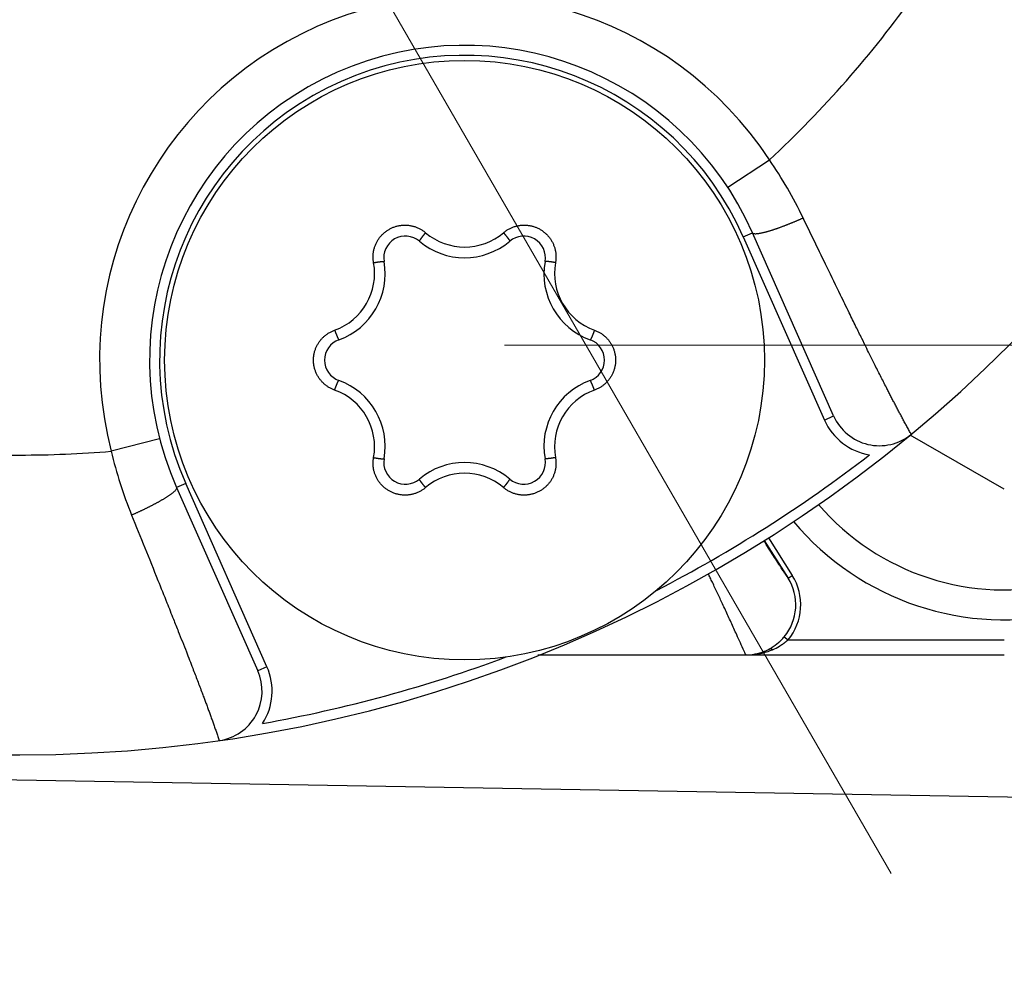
# Model space of a CAD drawing. Header units: millimetres. Extents: x 0 to 1076, y 0 to 742.
# Tile 22 of 134: x 491 to 501, y 209 to 218. Entities that reach past the tile are written whole.
import ezdxf

# ---------------------------------------------------------------- set-up
doc = ezdxf.new("R2010")
doc.units = ezdxf.units.MM
doc.header["$LTSCALE"] = 0.454724
doc.linetypes.add('CENTER', pattern=[50.8, 31.75, -6.35, 6.35, -6.35])
doc.layers.add('NoLayerName_001', color=7, linetype='Continuous')
doc.layers.add('NoLayerName_007', color=7, linetype='Continuous')

# ---------------------------------------------------------------- blocks, each defined once
blk = doc.blocks.new('DIM_0003')
at = {"color": 3, "linetype": 'Continuous', "lineweight": 13}
blk.add_arc((59.306, 51.3605), 59.306, 300, 210, dxfattribs=at)

msp = doc.modelspace()

# ---------------------------------------------------------------- linework, layer by layer
at = {"layer": 'NoLayerName_001', "color": 4, "linetype": 'CENTER', "lineweight": 13}
for p, q in [((481.376358, 242.419282), (523.058333, 170.223983)), ((496.275853, 215.199279), (506.275853, 215.199279))]:
    msp.add_line(p, q, dxfattribs=at)
at = {"layer": 'NoLayerName_001', "color": 60, "linetype": 'Continuous', "lineweight": 25}
for p, q in [((498.509159, 216.778184), (498.927064, 217.052694)), ((498.665197, 216.283633), (498.756634, 216.324121)), ((499.568839, 214.489816), (498.756634, 216.324121)), ((498.665197, 216.283633), (499.477402, 214.449329)), ((499.477402, 214.449329), (499.568839, 214.489816)), ((492.826232, 214.261863), (492.342085, 214.136957)), ((493.087519, 213.813915), (492.996082, 213.773428)), ((492.996082, 213.773428), (493.808286, 211.939123)), ((493.899724, 211.97961), (493.087519, 213.813915)), ((498.873473, 213.244495), (499.112154, 212.867113)), ((498.91578, 213.271142), (499.154411, 212.89384)), ((499.112154, 212.867113), (499.154411, 212.89384)), ((499.075015, 212.280633), (499.113507, 212.248774)), ((499.113507, 212.248774), (501.275853, 212.248774)), ((496.61035, 212.098774), (501.275853, 212.098774)), ((493.899724, 211.97961), (493.808286, 211.939123)), ((485.926358, 211.098774), (491.426358, 211.098774))]:
    msp.add_line(p, q, dxfattribs=at)
at = {"layer": 'NoLayerName_001', "color": 4, "linetype": 'Continuous', "lineweight": 25}
msp.add_line((501.275853, 213.755904), (500.335107, 214.299044), dxfattribs=at)
at = {"layer": 'NoLayerName_001', "color": 7, "linetype": 'Continuous', "lineweight": 25}
msp.add_line((477.859119, 211.08183), (504.859119, 210.616313), dxfattribs=at)
at = {"layer": 'NoLayerName_001', "color": 60, "linetype": 'Continuous', "lineweight": 25}
msp.add_circle((495.876358, 215.048774), 3, dxfattribs=at)
for centre, radius, start, end in [((491.426358, 225.098774), 14, 270, 90), ((495.876358, 215.048774), 3.64999, 33.2997428, 194.4664487), ((491.426358, 225.098774), 11, 312.9909126, 324.4982352), ((495.876358, 215.048774), 3.15, 23.8830953, 203.8830953), ((495.876358, 215.048774), 3.049999, 23.8830953, 203.8830953), ((495.223835, 214.520017), 4.486464, 25.7898618, 34.3686349), ((495.876589, 216.7837), 0.602815, 229.6731316, 310.3261141), ((495.284723, 216.073517), 0.21673, 49.8061343, 190.1938657), ((495.876358, 216.773774), 0.7, 229.8061343, 310.1938657), ((496.467993, 216.073517), 0.21673, 349.8061343, 130.1938657), ((494.374389, 215.915936), 0.602187, 289.6528948, 10.3471052), ((494.382464, 215.911274), 0.7, 289.8061343, 10.1938657), ((497.370252, 215.911274), 0.7, 169.8061343, 250.1938657), ((497.378327, 215.915937), 0.602187, 169.6529121, 250.3470879), ((494.693088, 215.048774), 0.21673, 109.8061343, 250.1938657), ((497.059628, 215.048774), 0.21673, 289.8061343, 70.1938657), ((494.382464, 214.186274), 0.7, 349.8061343, 70.1938657), ((497.370252, 214.186274), 0.7, 109.8061343, 190.1938657), ((494.374389, 214.181612), 0.602187, 349.6529191, 70.3470809), ((497.378327, 214.181612), 0.602187, 109.6528879, 190.3471121), ((500.026026, 214.692252), 0.599998, 203.8830953, 260.4375792), ((500.026016, 214.692273), 0.5, 203.8858141, 309.5686675), ((491.426358, 225.098774), 11, 270, 274.7752781), ((496.711543, 215.178122), 4.491792, 193.402653, 201.9712312), ((495.284723, 214.024032), 0.21673, 169.8061343, 310.1938657), ((496.467993, 214.024032), 0.21673, 229.8061343, 10.1938657), ((491.426358, 225.098774), 13.9, 297.2807508, 307.698795), ((495.876358, 213.323774), 0.7, 49.8061343, 130.1938657), ((495.876127, 213.313849), 0.602815, 49.6731316, 130.3261141), ((498.689496, 212.599434), 0.500271, 320.4113488, 32.3470562), ((498.689427, 212.599477), 0.55032, 320.4102213, 32.3362506), ((498.667558, 212.617756), 0.528842, 315.4034987, 320.3961797), ((498.691398, 212.595528), 0.496754, 270.0103126, 299.1125956), ((498.690399, 212.599256), 0.500498, 291.759527, 299.0049418), ((498.705387, 212.570739), 0.468282, 299.0926885, 300.9073802), ((498.739767, 212.673117), 0.566046, 292.6038826, 300.5551592), ((498.676599, 212.608887), 0.516177, 311.8836167, 315.3999466), ((491.426358, 225.098774), 13.9, 280.0673956, 290.4885171), ((498.690601, 212.598431), 0.499656, 269.995094, 291.7730296), ((498.692238, 212.813686), 0.714912, 269.9398664, 281.7791251), ((498.699279, 212.779222), 0.679736, 281.7911734, 286.8780017), ((498.709984, 212.744253), 0.643166, 286.8698854, 292.6175549), ((493.3511, 211.736687), 0.599999, 327.3286116, 23.8830953), ((493.3511, 211.736687), 0.5, 278.1967881, 23.8830953)]:
    msp.add_arc(centre, radius, start, end, dxfattribs=at)
at = {"layer": 'NoLayerName_001', "color": 4, "linetype": 'Continuous', "lineweight": 25}
for radius, start, end in [(2.75, 219.9440567, 49.7658238), (2.45, 220.6519329, 49.0579477)]:
    msp.add_arc((501.275853, 215.199279), radius, start, end, dxfattribs=at)
at = {"layer": 'NoLayerName_001', "color": 60, "linetype": 'Continuous', "lineweight": 25}
for points, knots in [([(494.966803, 216.0241), (494.966, 216.029238), (494.964207, 216.039499), (494.962627, 216.055058), (494.961709, 216.070684), (494.961575, 216.086351), (494.962196, 216.102012), (494.963583, 216.117623), (494.965738, 216.133142), (494.968653, 216.14853), (494.972317, 216.163752), (494.97672, 216.178773), (494.981852, 216.193559), (494.987703, 216.208075), (494.994262, 216.222286), (495.001514, 216.236159), (495.009438, 216.249661), (495.018013, 216.262761), (495.027218, 216.275426), (495.037034, 216.287624), (495.047439, 216.299322), (495.058412, 216.31049), (495.069921, 216.321104), (495.081938, 216.33114), (495.094432, 216.340576), (495.107374, 216.349386), (495.120734, 216.357548), (495.134482, 216.365037), (495.148584, 216.371839), (495.163002, 216.377941), (495.177702, 216.383329), (495.192649, 216.387989), (495.207807, 216.391908), (495.223141, 216.395069), (495.238612, 216.39747), (495.254183, 216.399109), (495.269815, 216.399984), (495.285471, 216.4001), (495.301108, 216.399424), (495.316707, 216.398074), (495.327011, 216.396429), (495.332174, 216.395699)], [0, 0, 0, 0, 0.015603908, 0.031234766, 0.046885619, 0.062549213, 0.078218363, 0.093886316, 0.109547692, 0.125202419, 0.140852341, 0.15649894, 0.172143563, 0.187787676, 0.203433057, 0.219080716, 0.234730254, 0.250380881, 0.266031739, 0.281682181, 0.297332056, 0.312981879, 0.328632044, 0.344282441, 0.359932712, 0.375582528, 0.391231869, 0.406881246, 0.422531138, 0.438181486, 0.453831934, 0.469482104, 0.485131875, 0.500781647, 0.516431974, 0.532082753, 0.547733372, 0.563382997, 0.579030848, 0.594676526, 0.610321, 0.610321, 0.610321, 0.610321]), ([(495.332174, 216.395699), (495.337296, 216.394718), (495.347578, 216.392937), (495.362776, 216.389168), (495.377794, 216.384752), (495.392578, 216.379578), (495.407095, 216.373686), (495.421308, 216.367081), (495.43518, 216.359788), (495.448682, 216.351837), (495.461755, 216.343229), (495.47444, 216.334081), (495.48243, 216.327399), (495.486479, 216.324134)], [0, 0, 0, 0, 0.015644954, 0.031291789, 0.046941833, 0.062596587, 0.078257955, 0.093925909, 0.109595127, 0.125258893, 0.140909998, 0.156541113, 0.172145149, 0.172145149, 0.172145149, 0.172145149]), ([(496.266237, 216.324135), (496.270285, 216.3274), (496.278274, 216.334083), (496.290959, 216.343231), (496.304032, 216.351839), (496.317534, 216.359788), (496.331408, 216.367079), (496.345622, 216.373682), (496.360139, 216.379575), (496.374924, 216.384743), (496.389939, 216.38918), (496.405149, 216.392876), (496.42052, 216.395824), (496.436017, 216.398015), (496.451604, 216.39944), (496.467244, 216.400096), (496.482899, 216.399985), (496.498531, 216.39911), (496.514102, 216.39747), (496.529573, 216.395069), (496.544907, 216.391907), (496.560065, 216.387989), (496.575011, 216.383329), (496.589712, 216.377941), (496.60413, 216.37184), (496.618231, 216.365037), (496.631979, 216.357548), (496.645339, 216.349387), (496.658281, 216.340576), (496.670774, 216.33114), (496.68279, 216.321104), (496.694299, 216.310489), (496.705272, 216.299321), (496.715677, 216.287623), (496.725492, 216.275425), (496.734697, 216.26276), (496.74327, 216.24966), (496.751199, 216.236159), (496.758432, 216.222279), (496.765061, 216.208096), (496.768787, 216.198349), (496.770737, 216.193513)], [0, 0, 0, 0, 0.015603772, 0.03123454, 0.046885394, 0.062549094, 0.078218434, 0.09388661, 0.109548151, 0.125202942, 0.140852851, 0.156499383, 0.172143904, 0.187787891, 0.203433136, 0.219080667, 0.234730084, 0.250380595, 0.26603134, 0.281681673, 0.297331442, 0.312981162, 0.328631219, 0.344281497, 0.359931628, 0.375581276, 0.391230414, 0.406879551, 0.422529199, 0.43817933, 0.453829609, 0.46947967, 0.485129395, 0.500779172, 0.516429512, 0.532080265, 0.547730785, 0.563380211, 0.579027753, 0.594673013, 0.610317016, 0.610317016, 0.610317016, 0.610317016]), ([(498.756633, 216.32412), (498.759738, 216.32171), (498.765455, 216.315349), (498.778104, 216.314433), (498.790006, 216.314114), (498.801928, 216.314899), (498.813808, 216.316178), (498.825631, 216.317938), (498.83736, 216.320067), (498.849023, 216.322489), (498.860644, 216.325109), (498.872234, 216.327882), (498.883794, 216.330801), (498.895324, 216.333851), (498.906824, 216.33702), (498.918295, 216.340294), (498.929739, 216.34366), (498.941155, 216.347114), (498.952544, 216.350651), (498.963907, 216.354269), (498.975244, 216.357965), (498.986558, 216.361733), (498.997848, 216.365572), (499.009115, 216.369477), (499.020361, 216.373444), (499.031586, 216.377471), (499.042792, 216.381553), (499.053979, 216.385688), (499.065147, 216.389871), (499.076299, 216.394099), (499.087435, 216.398368), (499.098555, 216.402677), (499.109659, 216.407025), (499.120748, 216.411413), (499.13182, 216.415841), (499.142877, 216.420307), (499.153917, 216.424812), (499.164942, 216.429356), (499.175949, 216.433939), (499.186943, 216.438555), (499.194256, 216.44167), (499.197915, 216.443222)], [0, 0, 0, 0, 0.011792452, 0.024303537, 0.036037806, 0.04799144, 0.059977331, 0.07191548, 0.083830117, 0.095737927, 0.107648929, 0.119566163, 0.13148892, 0.143415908, 0.155345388, 0.167275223, 0.179203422, 0.191129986, 0.203055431, 0.214980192, 0.226904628, 0.238829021, 0.250753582, 0.262678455, 0.274603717, 0.286529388, 0.298455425, 0.310381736, 0.322308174, 0.334234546, 0.346160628, 0.358086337, 0.370011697, 0.381936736, 0.393861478, 0.405785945, 0.417710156, 0.42963413, 0.441557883, 0.453481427, 0.465404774, 0.465404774, 0.465404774, 0.465404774]), ([(499.197915, 216.443222), (499.201568, 216.444787), (499.208879, 216.447909), (499.21982, 216.452645), (499.230748, 216.457414), (499.241658, 216.462222), (499.252554, 216.467062), (499.259802, 216.470324), (499.263428, 216.471951)], [0, 0, 0, 0, 0.0119231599, 0.0238461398, 0.035768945, 0.0476915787, 0.0596140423, 0.0715363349, 0.0715363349, 0.0715363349, 0.0715363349]), ([(500.344478, 214.30689), (500.33735, 214.319709), (500.326627, 214.338921), (500.312451, 214.364605), (500.301857, 214.383889), (500.29131, 214.403199), (500.280799, 214.422528), (500.270328, 214.441878), (500.256419, 214.467707), (500.239121, 214.500042), (500.218488, 214.538909), (500.197962, 214.577833), (500.17754, 214.616811), (500.157215, 214.65584), (500.136978, 214.694915), (500.116823, 214.734032), (500.093395, 214.779713), (500.066731, 214.831977), (500.036873, 214.890844), (500.007142, 214.949775), (499.974233, 215.015318), (499.938177, 215.087487), (499.895732, 215.17286), (499.846949, 215.271463), (499.788648, 215.389904), (499.717667, 215.534801), (499.621253, 215.732573), (499.467582, 216.049295), (499.343241, 216.306882), (499.263429, 216.47195)], [0, 0, 0, 0, 0.04400325, 0.0660062, 0.08800864, 0.11001033, 0.13201244, 0.15401466, 0.17601677, 0.2200209, 0.26402513, 0.30802939, 0.35203368, 0.39603795, 0.4400422, 0.48404645, 0.52805071, 0.59405706, 0.6600634, 0.72606972, 0.79207604, 0.88008446, 0.96809286, 1.07810334, 1.21011591, 1.36413057, 1.56214953, 1.87017884, 2.42023109, 2.42023109, 2.42023109, 2.42023109]), ([(495.486479, 216.324135), (495.485649, 216.323156), (495.483986, 216.321201), (495.481504, 216.318258), (495.47903, 216.315308), (495.476565, 216.312351), (495.474109, 216.309386), (495.471661, 216.306414), (495.469222, 216.303435), (495.466793, 216.300448), (495.464374, 216.297453), (495.462366, 216.294951), (495.460765, 216.292944), (495.459567, 216.291437), (495.458372, 216.289928), (495.45718, 216.288416), (495.455991, 216.286903), (495.454805, 216.285386), (495.453622, 216.283868), (495.452442, 216.282347), (495.451265, 216.280823), (495.450092, 216.279297), (495.448923, 216.277768), (495.447757, 216.276237), (495.446596, 216.274702), (495.445438, 216.273165), (495.444286, 216.271623), (495.443137, 216.270078), (495.441994, 216.268528), (495.440857, 216.266974), (495.439724, 216.265416), (495.438598, 216.263853), (495.437479, 216.262285), (495.436368, 216.260712), (495.435265, 216.259134), (495.434172, 216.257551), (495.433089, 216.255963), (495.432017, 216.254369), (495.430959, 216.252766), (495.429915, 216.251151), (495.429242, 216.250059), (495.428902, 216.249515)], [0, 0, 0, 0, 0.003849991, 0.0077000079, 0.011550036, 0.0154000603, 0.0192500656, 0.0231000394, 0.0269499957, 0.0307999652, 0.0346499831, 0.0385000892, 0.0404251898, 0.0423503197, 0.0442754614, 0.0462005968, 0.0481257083, 0.0500507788, 0.0519757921, 0.0539007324, 0.0558255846, 0.0577503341, 0.0596749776, 0.0615995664, 0.0635241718, 0.0654488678, 0.0673737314, 0.0692988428, 0.0712242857, 0.0731501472, 0.0750764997, 0.0770031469, 0.0789296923, 0.0808557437, 0.0827809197, 0.0847048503, 0.086627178, 0.0885477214, 0.0904677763, 0.0923895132, 0.0943152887, 0.0943152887, 0.0943152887, 0.0943152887]), ([(496.266237, 216.324135), (496.267067, 216.323156), (496.26873, 216.321201), (496.271212, 216.318258), (496.273686, 216.315308), (496.276151, 216.31235), (496.278608, 216.309386), (496.281055, 216.306414), (496.283494, 216.303435), (496.285923, 216.300448), (496.288343, 216.297453), (496.29035, 216.29495), (496.291951, 216.292944), (496.293149, 216.291436), (496.294344, 216.289927), (496.295537, 216.288416), (496.296726, 216.286902), (496.297912, 216.285386), (496.299095, 216.283867), (496.300275, 216.282346), (496.301451, 216.280822), (496.302624, 216.279296), (496.303794, 216.277768), (496.304959, 216.276236), (496.306121, 216.274702), (496.307279, 216.273164), (496.308431, 216.271622), (496.309579, 216.270077), (496.310723, 216.268527), (496.31186, 216.266973), (496.312993, 216.265415), (496.314119, 216.263852), (496.315238, 216.262284), (496.316349, 216.260711), (496.317452, 216.259133), (496.318545, 216.25755), (496.319628, 216.255961), (496.3207, 216.254368), (496.321758, 216.252764), (496.322802, 216.25115), (496.323475, 216.250058), (496.323815, 216.249513)], [0, 0, 0, 0, 0.0038500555, 0.0077001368, 0.0115502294, 0.0154003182, 0.0192503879, 0.0231004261, 0.0269504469, 0.0308004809, 0.0346505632, 0.0385007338, 0.0404258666, 0.0423510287, 0.0442762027, 0.0462013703, 0.048126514, 0.0500516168, 0.0519766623, 0.0539016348, 0.0558265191, 0.0577513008, 0.0596759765, 0.0616005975, 0.063525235, 0.0654499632, 0.0673748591, 0.0693000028, 0.071225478, 0.0731513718, 0.0750777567, 0.0770044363, 0.078931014, 0.0808570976, 0.0827823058, 0.0847062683, 0.0866286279, 0.0885492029, 0.0904692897, 0.0923910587, 0.0943168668, 0.0943168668, 0.0943168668, 0.0943168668]), ([(495.428902, 216.249515), (495.42857, 216.248963), (495.427897, 216.24786), (495.426936, 216.246179), (495.426, 216.244479), (495.425238, 216.242739), (495.424289, 216.240997), (495.424569, 216.2397), (495.424595, 216.239069)], [0, 0, 0, 0, 0.0019323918, 0.0038733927, 0.0058131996, 0.0077351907, 0.009629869, 0.0115242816, 0.0115242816, 0.0115242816, 0.0115242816]), ([(496.323815, 216.249513), (496.324147, 216.248961), (496.32482, 216.247859), (496.325781, 216.246178), (496.326717, 216.244477), (496.327479, 216.242738), (496.328428, 216.240996), (496.328149, 216.239698), (496.328122, 216.239067)], [0, 0, 0, 0, 0.0019324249, 0.0038734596, 0.0058132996, 0.0077353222, 0.0096300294, 0.0115244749, 0.0115244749, 0.0115244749, 0.0115244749]), ([(496.770737, 216.193513), (496.772447, 216.188586), (496.776045, 216.178792), (496.780378, 216.163746), (496.784062, 216.148531), (496.786973, 216.133141), (496.789129, 216.117623), (496.790517, 216.102011), (496.791139, 216.086351), (496.791006, 216.070683), (496.790089, 216.055058), (496.788509, 216.039499), (496.786716, 216.029238), (496.785913, 216.024099)], [0, 0, 0, 0, 0.015644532, 0.031291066, 0.04694096, 0.062595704, 0.078257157, 0.093925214, 0.109594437, 0.125258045, 0.140908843, 0.156539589, 0.17214336, 0.17214336, 0.17214336, 0.17214336]), ([(494.966803, 216.0241), (494.968066, 216.02433), (494.97059, 216.024792), (494.97438, 216.02547), (494.978172, 216.026137), (494.981966, 216.026794), (494.985761, 216.027439), (494.989559, 216.028072), (494.993358, 216.028695), (494.997159, 216.029305), (495.000963, 216.029903), (495.004134, 216.03039), (495.006672, 216.030773), (495.008576, 216.031057), (495.010481, 216.031337), (495.012386, 216.031614), (495.014291, 216.031887), (495.016197, 216.032156), (495.018104, 216.032422), (495.020011, 216.032683), (495.021919, 216.03294), (495.023827, 216.033193), (495.025736, 216.033441), (495.027645, 216.033685), (495.029554, 216.033924), (495.031465, 216.034157), (495.033376, 216.034385), (495.035289, 216.034606), (495.037202, 216.034821), (495.039117, 216.03503), (495.041032, 216.035231), (495.042949, 216.035425), (495.044867, 216.03561), (495.046785, 216.035786), (495.048702, 216.035952), (495.05062, 216.036107), (495.052537, 216.036251), (495.054453, 216.036382), (495.056371, 216.036497), (495.058291, 216.036594), (495.059573, 216.036631), (495.060215, 216.036653)], [0, 0, 0, 0, 0.0038499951, 0.0077000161, 0.0115500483, 0.0154000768, 0.0192500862, 0.0231000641, 0.0269500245, 0.0307999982, 0.0346500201, 0.0385001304, 0.040425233, 0.0423503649, 0.0442755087, 0.0462006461, 0.0481257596, 0.0500508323, 0.0519758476, 0.05390079, 0.0558256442, 0.0577503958, 0.0596750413, 0.0615996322, 0.0635242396, 0.0654489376, 0.0673738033, 0.0692989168, 0.0712243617, 0.0731502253, 0.0750765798, 0.0770032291, 0.0789297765, 0.08085583, 0.0827810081, 0.0847049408, 0.0866272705, 0.088547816, 0.0904678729, 0.0923896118, 0.0943153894, 0.0943153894, 0.0943153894, 0.0943153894]), ([(495.060215, 216.036653), (495.060859, 216.036664), (495.06215, 216.036696), (495.064086, 216.036687), (495.066027, 216.036648), (495.067915, 216.036438), (495.069897, 216.036389), (495.070881, 216.035498), (495.071414, 216.03516)], [0, 0, 0, 0, 0.0019323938, 0.0038733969, 0.0058132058, 0.007735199, 0.0096298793, 0.0115242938, 0.0115242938, 0.0115242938, 0.0115242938]), ([(496.692502, 216.036653), (496.691858, 216.036664), (496.690566, 216.036696), (496.68863, 216.036687), (496.686689, 216.036648), (496.684802, 216.036438), (496.682819, 216.036389), (496.681835, 216.035498), (496.681302, 216.03516)], [0, 0, 0, 0, 0.0019323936, 0.0038733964, 0.0058132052, 0.0077351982, 0.0096298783, 0.0115242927, 0.0115242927, 0.0115242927, 0.0115242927]), ([(496.785913, 216.0241), (496.784651, 216.02433), (496.782126, 216.024792), (496.778336, 216.02547), (496.774544, 216.026137), (496.770751, 216.026794), (496.766955, 216.027439), (496.763158, 216.028072), (496.759358, 216.028695), (496.755557, 216.029305), (496.751753, 216.029903), (496.748582, 216.03039), (496.746044, 216.030773), (496.74414, 216.031057), (496.742236, 216.031337), (496.74033, 216.031614), (496.738425, 216.031887), (496.736519, 216.032156), (496.734612, 216.032422), (496.732705, 216.032683), (496.730797, 216.03294), (496.728889, 216.033193), (496.726981, 216.033441), (496.725071, 216.033685), (496.723162, 216.033924), (496.721251, 216.034157), (496.71934, 216.034385), (496.717427, 216.034606), (496.715514, 216.034821), (496.713599, 216.03503), (496.711684, 216.035231), (496.709767, 216.035425), (496.707849, 216.03561), (496.705932, 216.035786), (496.704014, 216.035952), (496.702096, 216.036107), (496.700179, 216.036251), (496.698263, 216.036382), (496.696345, 216.036497), (496.694425, 216.036594), (496.693143, 216.036631), (496.692502, 216.036653)], [0, 0, 0, 0, 0.0038499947, 0.0077000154, 0.0115500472, 0.0154000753, 0.0192500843, 0.0231000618, 0.0269500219, 0.0307999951, 0.0346500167, 0.0385001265, 0.0404252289, 0.0423503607, 0.0442755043, 0.0462006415, 0.0481257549, 0.0500508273, 0.0519758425, 0.0539007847, 0.0558256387, 0.0577503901, 0.0596750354, 0.0615996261, 0.0635242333, 0.0654489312, 0.0673737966, 0.0692989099, 0.0712243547, 0.0731502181, 0.0750765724, 0.0770032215, 0.0789297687, 0.080855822, 0.0827809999, 0.0847049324, 0.0866272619, 0.0885478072, 0.090467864, 0.0923896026, 0.09431538, 0.09431538, 0.09431538, 0.09431538]), ([(494.437791, 215.250965), (494.441202, 215.254909), (494.447886, 215.262922), (494.458751, 215.274198), (494.470086, 215.284995), (494.481959, 215.29521), (494.49432, 215.304836), (494.507147, 215.313843), (494.520399, 215.322211), (494.534034, 215.329929), (494.548025, 215.336947), (494.56229, 215.343358), (494.572072, 215.346936), (494.576924, 215.34881)], [0, 0, 0, 0, 0.015644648, 0.031291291, 0.046941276, 0.062596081, 0.078257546, 0.093925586, 0.109594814, 0.125258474, 0.140909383, 0.15654029, 0.172144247, 0.172144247, 0.172144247, 0.172144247]), ([(494.576924, 215.34881), (494.577356, 215.347601), (494.578218, 215.345183), (494.579526, 215.341562), (494.580844, 215.337945), (494.582172, 215.334331), (494.583512, 215.330722), (494.584861, 215.327116), (494.586222, 215.323515), (494.587594, 215.319918), (494.588978, 215.316325), (494.590142, 215.313335), (494.591079, 215.310945), (494.591785, 215.309154), (494.592495, 215.307365), (494.593208, 215.305576), (494.593924, 215.30379), (494.594644, 215.302004), (494.595368, 215.30022), (494.596095, 215.298438), (494.596826, 215.296658), (494.597561, 215.294879), (494.5983, 215.293102), (494.599044, 215.291327), (494.599792, 215.289553), (494.600545, 215.287782), (494.601304, 215.286013), (494.602068, 215.284246), (494.602838, 215.282481), (494.603615, 215.280719), (494.604399, 215.278959), (494.605189, 215.277202), (494.605988, 215.275449), (494.606794, 215.2737), (494.60761, 215.271956), (494.608434, 215.270218), (494.609268, 215.268486), (494.610112, 215.266761), (494.610972, 215.265043), (494.611848, 215.263332), (494.612457, 215.262203), (494.612759, 215.261636)], [0, 0, 0, 0, 0.0038499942, 0.0077000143, 0.0115500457, 0.0154000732, 0.0192500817, 0.0231000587, 0.0269500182, 0.0307999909, 0.0346500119, 0.0385001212, 0.0404252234, 0.0423503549, 0.0442754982, 0.0462006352, 0.0481257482, 0.0500508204, 0.0519758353, 0.0539007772, 0.0558256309, 0.057750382, 0.0596750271, 0.0615996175, 0.0635242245, 0.065448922, 0.0673737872, 0.0692989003, 0.0712243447, 0.0731502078, 0.0750765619, 0.0770032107, 0.0789297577, 0.0808558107, 0.0827809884, 0.0847049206, 0.0866272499, 0.0885477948, 0.0904678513, 0.0923895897, 0.0943153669, 0.0943153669, 0.0943153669, 0.0943153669]), ([(497.175792, 215.34881), (497.17536, 215.347601), (497.174498, 215.345183), (497.17319, 215.341562), (497.171872, 215.337945), (497.170544, 215.334331), (497.169205, 215.330722), (497.167855, 215.327116), (497.166494, 215.323515), (497.165122, 215.319918), (497.163738, 215.316325), (497.162574, 215.313335), (497.161637, 215.310945), (497.160931, 215.309154), (497.160221, 215.307365), (497.159508, 215.305576), (497.158792, 215.30379), (497.158072, 215.302004), (497.157349, 215.30022), (497.156621, 215.298438), (497.15589, 215.296658), (497.155155, 215.294879), (497.154416, 215.293102), (497.153672, 215.291326), (497.152924, 215.289553), (497.152171, 215.287782), (497.151412, 215.286013), (497.150648, 215.284246), (497.149878, 215.282481), (497.149101, 215.280719), (497.148317, 215.278959), (497.147527, 215.277202), (497.146728, 215.275449), (497.145922, 215.2737), (497.145107, 215.271956), (497.144282, 215.270218), (497.143448, 215.268486), (497.142604, 215.266761), (497.141744, 215.265043), (497.140868, 215.263331), (497.140259, 215.262203), (497.139957, 215.261636)], [0, 0, 0, 0, 0.0038500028, 0.0077000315, 0.0115500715, 0.0154001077, 0.0192501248, 0.0231001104, 0.0269500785, 0.0308000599, 0.0346500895, 0.0385002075, 0.0404253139, 0.0423504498, 0.0442755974, 0.0462007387, 0.048125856, 0.0500509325, 0.0519759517, 0.0539008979, 0.055825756, 0.0577505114, 0.0596751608, 0.0615997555, 0.0635243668, 0.0654490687, 0.0673739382, 0.0692990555, 0.0712245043, 0.0731503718, 0.0750767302, 0.0770033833, 0.0789299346, 0.080855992, 0.0827811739, 0.0847051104, 0.086627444, 0.0885479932, 0.090468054, 0.0923897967, 0.0943155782, 0.0943155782, 0.0943155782, 0.0943155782]), ([(497.175792, 215.34881), (497.180644, 215.346936), (497.190426, 215.343358), (497.204691, 215.336947), (497.218682, 215.329929), (497.232318, 215.322211), (497.24557, 215.313842), (497.258396, 215.304835), (497.270759, 215.295209), (497.282628, 215.28499), (497.293978, 215.274206), (497.304785, 215.262882), (497.315024, 215.251044), (497.324671, 215.238719), (497.333699, 215.225933), (497.342086, 215.212716), (497.349818, 215.199102), (497.356875, 215.185126), (497.36324, 215.170821), (497.368896, 215.156221), (497.373824, 215.141361), (497.378009, 215.126274), (497.381446, 215.110999), (497.38413, 215.095574), (497.386054, 215.080036), (497.387213, 215.064423), (497.387602, 215.048772), (497.387213, 215.033121), (497.386054, 215.017508), (497.38413, 215.00197), (497.381446, 214.986545), (497.378008, 214.971271), (497.373823, 214.956184), (497.368896, 214.941323), (497.36324, 214.926724), (497.356875, 214.912419), (497.349816, 214.898444), (497.342089, 214.884828), (497.333685, 214.871623), (497.324717, 214.85879), (497.318139, 214.85069), (497.314925, 214.846584)], [0, 0, 0, 0, 0.015603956, 0.031234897, 0.04688591, 0.062549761, 0.078219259, 0.093887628, 0.109549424, 0.125204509, 0.140854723, 0.156501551, 0.172146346, 0.187790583, 0.203436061, 0.219083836, 0.234733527, 0.250384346, 0.266035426, 0.281686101, 0.297336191, 0.312986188, 0.328636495, 0.344287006, 0.359937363, 0.37558723, 0.391236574, 0.406885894, 0.422535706, 0.438185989, 0.453836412, 0.469486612, 0.485136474, 0.500786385, 0.516436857, 0.532087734, 0.547738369, 0.563387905, 0.579035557, 0.594680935, 0.610325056, 0.610325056, 0.610325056, 0.610325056]), ([(494.576924, 214.748739), (494.572072, 214.750613), (494.56229, 214.75419), (494.548025, 214.760601), (494.534034, 214.767619), (494.520398, 214.775338), (494.507146, 214.783707), (494.49432, 214.792714), (494.481958, 214.802339), (494.470089, 214.812558), (494.458738, 214.823343), (494.447931, 214.834667), (494.437692, 214.846505), (494.428045, 214.85883), (494.419018, 214.871616), (494.41063, 214.884833), (494.402898, 214.898447), (494.395841, 214.912423), (494.389476, 214.926728), (494.38382, 214.941327), (494.378892, 214.956188), (494.374707, 214.971275), (494.37127, 214.98655), (494.368587, 215.001975), (494.366662, 215.017512), (494.365503, 215.033126), (494.365115, 215.048777), (494.365503, 215.064428), (494.366662, 215.080041), (494.368587, 215.095579), (494.37127, 215.111003), (494.374708, 215.126278), (494.378893, 215.141365), (494.383821, 215.156225), (494.389476, 215.170825), (494.395841, 215.18513), (494.4029, 215.199105), (494.410627, 215.212721), (494.419031, 215.225925), (494.427999, 215.238759), (494.434577, 215.246858), (494.437791, 215.250965)], [0, 0, 0, 0, 0.015603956, 0.031234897, 0.04688591, 0.062549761, 0.078219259, 0.093887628, 0.109549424, 0.125204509, 0.140854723, 0.156501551, 0.172146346, 0.187790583, 0.203436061, 0.219083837, 0.234733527, 0.250384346, 0.266035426, 0.281686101, 0.297336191, 0.312986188, 0.328636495, 0.344287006, 0.359937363, 0.37558723, 0.391236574, 0.406885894, 0.422535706, 0.438185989, 0.453836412, 0.469486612, 0.485136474, 0.500786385, 0.516436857, 0.532087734, 0.547738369, 0.563387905, 0.579035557, 0.594680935, 0.610325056, 0.610325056, 0.610325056, 0.610325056]), ([(494.612759, 215.261636), (494.613071, 215.261073), (494.613689, 215.259939), (494.614664, 215.258266), (494.615669, 215.256605), (494.616794, 215.255075), (494.617828, 215.253382), (494.619092, 215.252976), (494.619651, 215.252683)], [0, 0, 0, 0, 0.0019323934, 0.0038733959, 0.0058132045, 0.0077351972, 0.0096298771, 0.0115242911, 0.0115242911, 0.0115242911, 0.0115242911]), ([(497.139957, 215.261636), (497.139645, 215.261073), (497.139027, 215.259938), (497.138052, 215.258266), (497.137047, 215.256605), (497.135922, 215.255075), (497.134888, 215.253382), (497.133624, 215.252976), (497.133065, 215.252683)], [0, 0, 0, 0, 0.0019323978, 0.0038734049, 0.0058132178, 0.0077352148, 0.0096298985, 0.011524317, 0.011524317, 0.011524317, 0.011524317]), ([(494.576924, 214.748739), (494.577356, 214.749948), (494.578218, 214.752365), (494.579526, 214.755986), (494.580844, 214.759604), (494.582172, 214.763217), (494.583512, 214.766827), (494.584861, 214.770433), (494.586222, 214.774034), (494.587594, 214.777631), (494.588978, 214.781224), (494.590142, 214.784214), (494.591079, 214.786603), (494.591785, 214.788394), (494.592495, 214.790184), (494.593208, 214.791972), (494.593924, 214.793759), (494.594644, 214.795545), (494.595368, 214.797328), (494.596095, 214.799111), (494.596826, 214.800891), (494.597561, 214.80267), (494.5983, 214.804447), (494.599044, 214.806222), (494.599792, 214.807996), (494.600545, 214.809767), (494.601304, 214.811536), (494.602068, 214.813303), (494.602838, 214.815068), (494.603615, 214.81683), (494.604399, 214.81859), (494.605189, 214.820346), (494.605988, 214.8221), (494.606794, 214.823849), (494.60761, 214.825593), (494.608434, 214.827331), (494.609268, 214.829063), (494.610112, 214.830788), (494.610972, 214.832506), (494.611848, 214.834217), (494.612457, 214.835346), (494.612759, 214.835913)], [0, 0, 0, 0, 0.0038500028, 0.0077000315, 0.0115500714, 0.0154001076, 0.0192501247, 0.0231001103, 0.0269500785, 0.0308000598, 0.0346500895, 0.0385002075, 0.0404253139, 0.0423504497, 0.0442755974, 0.0462007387, 0.048125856, 0.0500509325, 0.0519759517, 0.0539008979, 0.055825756, 0.0577505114, 0.0596751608, 0.0615997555, 0.0635243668, 0.0654490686, 0.0673739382, 0.0692990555, 0.0712245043, 0.0731503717, 0.0750767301, 0.0770033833, 0.0789299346, 0.0808559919, 0.0827811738, 0.0847051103, 0.0866274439, 0.0885479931, 0.0904680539, 0.0923897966, 0.0943155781, 0.0943155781, 0.0943155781, 0.0943155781]), ([(494.612759, 214.835913), (494.613071, 214.836476), (494.613689, 214.83761), (494.614664, 214.839283), (494.615669, 214.840944), (494.616794, 214.842474), (494.617828, 214.844167), (494.619092, 214.844573), (494.619651, 214.844866)], [0, 0, 0, 0, 0.0019323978, 0.0038734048, 0.0058132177, 0.0077352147, 0.0096298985, 0.011524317, 0.011524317, 0.011524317, 0.011524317]), ([(497.139958, 214.835912), (497.139645, 214.836476), (497.139027, 214.83761), (497.138052, 214.839283), (497.137047, 214.840944), (497.135922, 214.842474), (497.134888, 214.844166), (497.133624, 214.844573), (497.133065, 214.844865)], [0, 0, 0, 0, 0.0019323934, 0.0038733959, 0.0058132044, 0.0077351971, 0.009629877, 0.0115242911, 0.0115242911, 0.0115242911, 0.0115242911]), ([(497.175792, 214.748739), (497.17536, 214.749948), (497.174498, 214.752365), (497.17319, 214.755986), (497.171872, 214.759604), (497.170544, 214.763217), (497.169205, 214.766827), (497.167855, 214.770433), (497.166494, 214.774034), (497.165122, 214.777631), (497.163738, 214.781224), (497.162574, 214.784214), (497.161637, 214.786603), (497.160931, 214.788394), (497.160221, 214.790184), (497.159509, 214.791972), (497.158792, 214.793759), (497.158072, 214.795544), (497.157349, 214.797328), (497.156621, 214.799111), (497.15589, 214.800891), (497.155155, 214.80267), (497.154416, 214.804447), (497.153672, 214.806222), (497.152924, 214.807995), (497.152171, 214.809767), (497.151412, 214.811536), (497.150648, 214.813303), (497.149878, 214.815067), (497.149101, 214.81683), (497.148317, 214.818589), (497.147527, 214.820346), (497.146728, 214.822099), (497.145922, 214.823848), (497.145107, 214.825592), (497.144282, 214.827331), (497.143448, 214.829062), (497.142604, 214.830788), (497.141745, 214.832506), (497.140868, 214.834217), (497.140259, 214.835346), (497.139958, 214.835912)], [0, 0, 0, 0, 0.0038499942, 0.0077000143, 0.0115500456, 0.0154000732, 0.0192500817, 0.0231000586, 0.0269500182, 0.0307999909, 0.0346500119, 0.0385001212, 0.0404252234, 0.0423503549, 0.0442754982, 0.0462006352, 0.0481257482, 0.0500508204, 0.0519758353, 0.0539007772, 0.0558256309, 0.057750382, 0.0596750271, 0.0615996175, 0.0635242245, 0.065448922, 0.0673737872, 0.0692989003, 0.0712243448, 0.0731502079, 0.075076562, 0.0770032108, 0.0789297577, 0.0808558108, 0.0827809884, 0.0847049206, 0.0866272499, 0.0885477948, 0.0904678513, 0.0923895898, 0.0943153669, 0.0943153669, 0.0943153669, 0.0943153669]), ([(497.314925, 214.846584), (497.311514, 214.842639), (497.30483, 214.834626), (497.293966, 214.823351), (497.282631, 214.812554), (497.270757, 214.802339), (497.258396, 214.792712), (497.245569, 214.783706), (497.232318, 214.775338), (497.218682, 214.76762), (497.204691, 214.760602), (497.190426, 214.754191), (497.180644, 214.750613), (497.175792, 214.748739)], [0, 0, 0, 0, 0.015644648, 0.031291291, 0.046941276, 0.062596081, 0.078257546, 0.093925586, 0.109594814, 0.125258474, 0.140909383, 0.15654029, 0.172144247, 0.172144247, 0.172144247, 0.172144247]), ([(494.981979, 213.904036), (494.980269, 213.908962), (494.976671, 213.918757), (494.972338, 213.933803), (494.968654, 213.949018), (494.965744, 213.964408), (494.963587, 213.979926), (494.962199, 213.995537), (494.961577, 214.011198), (494.96171, 214.026865), (494.962627, 214.042491), (494.964207, 214.05805), (494.966, 214.06831), (494.966803, 214.073449)], [0, 0, 0, 0, 0.015644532, 0.031291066, 0.04694096, 0.062595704, 0.078257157, 0.093925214, 0.109594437, 0.125258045, 0.140908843, 0.156539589, 0.17214336, 0.17214336, 0.17214336, 0.17214336]), ([(494.966803, 214.073449), (494.968066, 214.073219), (494.97059, 214.072757), (494.97438, 214.072079), (494.978172, 214.071411), (494.981966, 214.070755), (494.985761, 214.07011), (494.989559, 214.069476), (494.993358, 214.068854), (494.997159, 214.068244), (495.000963, 214.067646), (495.004134, 214.067159), (495.006672, 214.066776), (495.008576, 214.066492), (495.010481, 214.066211), (495.012386, 214.065935), (495.014291, 214.065662), (495.016197, 214.065392), (495.018104, 214.065127), (495.020011, 214.064866), (495.021919, 214.064609), (495.023827, 214.064356), (495.025736, 214.064108), (495.027645, 214.063864), (495.029554, 214.063625), (495.031465, 214.063392), (495.033376, 214.063164), (495.035289, 214.062943), (495.037202, 214.062727), (495.039117, 214.062519), (495.041032, 214.062318), (495.042949, 214.062124), (495.044867, 214.061939), (495.046785, 214.061763), (495.048702, 214.061597), (495.05062, 214.061442), (495.052537, 214.061298), (495.054453, 214.061166), (495.056371, 214.061052), (495.058291, 214.060955), (495.059573, 214.060918), (495.060215, 214.060896)], [0, 0, 0, 0, 0.0038499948, 0.0077000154, 0.0115500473, 0.0154000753, 0.0192500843, 0.0231000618, 0.0269500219, 0.0307999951, 0.0346500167, 0.0385001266, 0.040425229, 0.0423503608, 0.0442755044, 0.0462006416, 0.0481257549, 0.0500508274, 0.0519758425, 0.0539007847, 0.0558256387, 0.0577503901, 0.0596750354, 0.0615996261, 0.0635242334, 0.0654489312, 0.0673737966, 0.0692989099, 0.0712243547, 0.0731502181, 0.0750765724, 0.0770032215, 0.0789297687, 0.080855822, 0.0827809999, 0.0847049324, 0.086627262, 0.0885478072, 0.090467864, 0.0923896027, 0.0943153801, 0.0943153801, 0.0943153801, 0.0943153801]), ([(495.060215, 214.060896), (495.060859, 214.060885), (495.06215, 214.060853), (495.064086, 214.060861), (495.066027, 214.060901), (495.067915, 214.06111), (495.069897, 214.06116), (495.070881, 214.062051), (495.071414, 214.062389)], [0, 0, 0, 0, 0.0019323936, 0.0038733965, 0.0058132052, 0.0077351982, 0.0096298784, 0.0115242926, 0.0115242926, 0.0115242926, 0.0115242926]), ([(496.785913, 214.073449), (496.786716, 214.06831), (496.788509, 214.05805), (496.790089, 214.042491), (496.791007, 214.026865), (496.791141, 214.011197), (496.79052, 213.995537), (496.789133, 213.979926), (496.786979, 213.964407), (496.784064, 213.949019), (496.780399, 213.933797), (496.775996, 213.918776), (496.770864, 213.90399), (496.765013, 213.889474), (496.758454, 213.875262), (496.751202, 213.86139), (496.743278, 213.847887), (496.734704, 213.834788), (496.725498, 213.822123), (496.715683, 213.809925), (496.705277, 213.798227), (496.694304, 213.787059), (496.682795, 213.776445), (496.670778, 213.766409), (496.658284, 213.756973), (496.645343, 213.748163), (496.631982, 213.740001), (496.618234, 213.732512), (496.604133, 213.725709), (496.589714, 213.719607), (496.575014, 213.714219), (496.560067, 213.70956), (496.544909, 213.705641), (496.529575, 213.702479), (496.514104, 213.700079), (496.498533, 213.698439), (496.482901, 213.697565), (496.467245, 213.697449), (496.451608, 213.698125), (496.436009, 213.699475), (496.425705, 213.70112), (496.420542, 213.701849)], [0, 0, 0, 0, 0.015603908, 0.031234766, 0.046885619, 0.062549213, 0.078218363, 0.093886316, 0.109547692, 0.125202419, 0.140852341, 0.15649894, 0.172143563, 0.187787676, 0.203433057, 0.219080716, 0.234730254, 0.250380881, 0.266031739, 0.281682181, 0.297332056, 0.312981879, 0.328632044, 0.344282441, 0.359932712, 0.375582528, 0.391231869, 0.406881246, 0.422531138, 0.438181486, 0.453831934, 0.469482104, 0.485131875, 0.500781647, 0.516431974, 0.532082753, 0.547733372, 0.563382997, 0.579030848, 0.594676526, 0.610321, 0.610321, 0.610321, 0.610321]), ([(496.692502, 214.060896), (496.691858, 214.060885), (496.690566, 214.060853), (496.68863, 214.060861), (496.686689, 214.060901), (496.684802, 214.06111), (496.682819, 214.06116), (496.681835, 214.062051), (496.681302, 214.062389)], [0, 0, 0, 0, 0.0019323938, 0.0038733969, 0.0058132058, 0.0077351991, 0.0096298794, 0.0115242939, 0.0115242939, 0.0115242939, 0.0115242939]), ([(496.785913, 214.073449), (496.784651, 214.073219), (496.782126, 214.072757), (496.778336, 214.072079), (496.774544, 214.071411), (496.770751, 214.070755), (496.766955, 214.07011), (496.763158, 214.069476), (496.759358, 214.068854), (496.755557, 214.068244), (496.751753, 214.067646), (496.748582, 214.067159), (496.746044, 214.066776), (496.74414, 214.066492), (496.742236, 214.066211), (496.74033, 214.065935), (496.738425, 214.065662), (496.736519, 214.065392), (496.734612, 214.065127), (496.732705, 214.064866), (496.730797, 214.064609), (496.728889, 214.064356), (496.726981, 214.064108), (496.725071, 214.063864), (496.723162, 214.063625), (496.721251, 214.063392), (496.71934, 214.063164), (496.717427, 214.062943), (496.715514, 214.062727), (496.713599, 214.062519), (496.711684, 214.062318), (496.709767, 214.062124), (496.707849, 214.061939), (496.705932, 214.061763), (496.704014, 214.061597), (496.702096, 214.061442), (496.700179, 214.061298), (496.698263, 214.061166), (496.696345, 214.061052), (496.694425, 214.060955), (496.693143, 214.060918), (496.692502, 214.060896)], [0, 0, 0, 0, 0.0038499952, 0.0077000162, 0.0115500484, 0.0154000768, 0.0192500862, 0.0231000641, 0.0269500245, 0.0307999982, 0.0346500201, 0.0385001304, 0.040425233, 0.0423503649, 0.0442755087, 0.0462006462, 0.0481257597, 0.0500508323, 0.0519758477, 0.05390079, 0.0558256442, 0.0577503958, 0.0596750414, 0.0615996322, 0.0635242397, 0.0654489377, 0.0673738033, 0.0692989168, 0.0712243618, 0.0731502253, 0.0750765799, 0.0770032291, 0.0789297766, 0.0808558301, 0.0827810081, 0.0847049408, 0.0866272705, 0.0885478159, 0.0904678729, 0.0923896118, 0.0943153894, 0.0943153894, 0.0943153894, 0.0943153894]), ([(495.486479, 213.773414), (495.482431, 213.770149), (495.474442, 213.763466), (495.461757, 213.754317), (495.448684, 213.74571), (495.435182, 213.737761), (495.421308, 213.73047), (495.407094, 213.723866), (495.392577, 213.717974), (495.377792, 213.712805), (495.362778, 213.708369), (495.347567, 213.704672), (495.332196, 213.701725), (495.316699, 213.699534), (495.301112, 213.698109), (495.285472, 213.697453), (495.269817, 213.697563), (495.254185, 213.698439), (495.238615, 213.700078), (495.223143, 213.702479), (495.207809, 213.705641), (495.192651, 213.70956), (495.177705, 213.71422), (495.163004, 213.719607), (495.148586, 213.725709), (495.134485, 213.732511), (495.120737, 213.74), (495.107377, 213.748162), (495.094436, 213.756973), (495.081942, 213.766408), (495.069926, 213.776445), (495.058417, 213.78706), (495.047444, 213.798227), (495.037039, 213.809926), (495.027224, 213.822124), (495.018019, 213.834789), (495.009446, 213.847889), (495.001517, 213.86139), (494.994284, 213.875269), (494.987655, 213.889453), (494.983929, 213.899199), (494.981979, 213.904036)], [0, 0, 0, 0, 0.015603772, 0.03123454, 0.046885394, 0.062549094, 0.078218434, 0.09388661, 0.109548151, 0.125202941, 0.140852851, 0.156499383, 0.172143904, 0.187787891, 0.203433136, 0.219080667, 0.234730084, 0.250380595, 0.26603134, 0.281681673, 0.297331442, 0.312981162, 0.328631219, 0.344281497, 0.359931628, 0.375581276, 0.391230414, 0.406879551, 0.422529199, 0.43817933, 0.453829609, 0.46947967, 0.485129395, 0.500779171, 0.516429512, 0.532080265, 0.547730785, 0.563380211, 0.579027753, 0.594673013, 0.610317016, 0.610317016, 0.610317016, 0.610317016]), ([(495.428901, 213.848035), (495.428569, 213.848588), (495.427896, 213.84969), (495.426935, 213.851371), (495.425999, 213.853072), (495.425237, 213.854811), (495.424288, 213.856553), (495.424568, 213.85785), (495.424594, 213.858481)], [0, 0, 0, 0, 0.0019324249, 0.0038734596, 0.0058132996, 0.0077353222, 0.0096300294, 0.0115244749, 0.0115244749, 0.0115244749, 0.0115244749]), ([(495.486479, 213.773414), (495.485649, 213.774393), (495.483986, 213.776348), (495.481504, 213.779291), (495.47903, 213.782241), (495.476565, 213.785198), (495.474108, 213.788163), (495.471661, 213.791135), (495.469222, 213.794114), (495.466793, 213.797101), (495.464373, 213.800096), (495.462366, 213.802599), (495.460765, 213.804605), (495.459567, 213.806112), (495.458372, 213.807622), (495.45718, 213.809133), (495.45599, 213.810647), (495.454804, 213.812163), (495.453621, 213.813682), (495.452441, 213.815203), (495.451265, 213.816726), (495.450092, 213.818252), (495.448922, 213.819781), (495.447757, 213.821313), (495.446595, 213.822847), (495.445438, 213.824385), (495.444285, 213.825927), (495.443137, 213.827472), (495.441994, 213.829021), (495.440856, 213.830575), (495.439724, 213.832134), (495.438597, 213.833697), (495.437478, 213.835265), (495.436367, 213.836838), (495.435264, 213.838416), (495.434171, 213.839999), (495.433088, 213.841587), (495.432016, 213.843181), (495.430958, 213.844784), (495.429914, 213.846399), (495.429241, 213.847491), (495.428901, 213.848035)], [0, 0, 0, 0, 0.0038500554, 0.0077001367, 0.0115502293, 0.0154003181, 0.0192503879, 0.0231004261, 0.0269504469, 0.0308004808, 0.0346505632, 0.0385007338, 0.0404258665, 0.0423510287, 0.0442762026, 0.0462013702, 0.0481265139, 0.0500516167, 0.0519766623, 0.0539016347, 0.0558265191, 0.0577513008, 0.0596759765, 0.0616005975, 0.063525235, 0.0654499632, 0.067374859, 0.0693000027, 0.0712254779, 0.0731513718, 0.0750777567, 0.0770044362, 0.0789310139, 0.0808570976, 0.0827823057, 0.0847062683, 0.0866286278, 0.0885492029, 0.0904692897, 0.0923910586, 0.0943168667, 0.0943168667, 0.0943168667, 0.0943168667]), ([(496.266237, 213.773414), (496.267067, 213.774392), (496.26873, 213.776347), (496.271212, 213.779291), (496.273686, 213.782241), (496.276151, 213.785198), (496.278608, 213.788163), (496.281055, 213.791135), (496.283494, 213.794114), (496.285923, 213.797101), (496.288342, 213.800096), (496.29035, 213.802598), (496.291951, 213.804605), (496.293149, 213.806112), (496.294344, 213.807621), (496.295536, 213.809132), (496.296725, 213.810646), (496.297912, 213.812162), (496.299095, 213.813681), (496.300274, 213.815202), (496.301451, 213.816726), (496.302624, 213.818252), (496.303793, 213.81978), (496.304959, 213.821312), (496.30612, 213.822846), (496.307278, 213.824384), (496.308431, 213.825926), (496.309579, 213.827471), (496.310722, 213.82902), (496.31186, 213.830574), (496.312992, 213.832133), (496.314118, 213.833696), (496.315237, 213.835264), (496.316348, 213.836837), (496.317451, 213.838415), (496.318544, 213.839998), (496.319627, 213.841586), (496.320699, 213.84318), (496.321757, 213.844783), (496.322801, 213.846398), (496.323474, 213.84749), (496.323814, 213.848034)], [0, 0, 0, 0, 0.0038499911, 0.007700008, 0.0115500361, 0.0154000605, 0.0192500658, 0.0231000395, 0.0269499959, 0.0307999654, 0.0346499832, 0.0385000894, 0.0404251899, 0.0423503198, 0.0442754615, 0.0462005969, 0.0481257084, 0.050050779, 0.0519757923, 0.0539007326, 0.0558255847, 0.0577503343, 0.0596749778, 0.0615995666, 0.0635241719, 0.0654488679, 0.0673737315, 0.0692988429, 0.0712242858, 0.0731501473, 0.0750764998, 0.077003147, 0.0789296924, 0.0808557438, 0.0827809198, 0.0847048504, 0.0866271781, 0.0885477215, 0.0904677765, 0.0923895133, 0.0943152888, 0.0943152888, 0.0943152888, 0.0943152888]), ([(496.323814, 213.848034), (496.324146, 213.848586), (496.324819, 213.849688), (496.32578, 213.851369), (496.326716, 213.85307), (496.327478, 213.85481), (496.328427, 213.856552), (496.328147, 213.857849), (496.328121, 213.85848)], [0, 0, 0, 0, 0.0019323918, 0.0038733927, 0.0058131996, 0.0077351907, 0.009629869, 0.0115242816, 0.0115242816, 0.0115242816, 0.0115242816]), ([(492.996082, 213.773428), (492.995779, 213.769509), (492.996646, 213.761001), (492.988823, 213.751019), (492.981058, 213.741993), (492.972463, 213.733693), (492.963531, 213.725757), (492.954282, 213.718186), (492.944822, 213.710933), (492.935189, 213.703925), (492.925438, 213.697082), (492.915595, 213.690364), (492.905663, 213.683768), (492.895655, 213.677281), (492.885579, 213.670896), (492.875444, 213.664604), (492.86526, 213.658393), (492.85503, 213.652262), (492.844756, 213.646207), (492.834439, 213.640226), (492.824082, 213.634315), (492.813688, 213.628472), (492.803257, 213.622693), (492.792792, 213.616975), (492.782296, 213.611315), (492.771769, 213.60571), (492.761215, 213.600158), (492.750634, 213.594654), (492.74003, 213.589196), (492.729404, 213.583781), (492.718758, 213.578406), (492.708093, 213.573068), (492.69741, 213.56777), (492.686708, 213.562509), (492.675987, 213.557287), (492.665249, 213.552103), (492.654492, 213.546957), (492.643718, 213.541848), (492.632926, 213.536778), (492.622118, 213.531741), (492.614896, 213.52842), (492.611288, 213.526754)], [0, 0, 0, 0, 0.011792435, 0.024303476, 0.036037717, 0.047991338, 0.059977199, 0.07191532, 0.08382993, 0.095737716, 0.107648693, 0.119565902, 0.131488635, 0.143415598, 0.155345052, 0.167274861, 0.179203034, 0.191129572, 0.203054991, 0.214979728, 0.226904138, 0.238828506, 0.250753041, 0.262677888, 0.274603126, 0.28652877, 0.298454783, 0.310381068, 0.322307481, 0.334233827, 0.346159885, 0.358085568, 0.370010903, 0.381935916, 0.393860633, 0.405785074, 0.41770926, 0.429633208, 0.441556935, 0.453480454, 0.465403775, 0.465403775, 0.465403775, 0.465403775]), ([(496.420542, 213.701849), (496.41542, 213.702831), (496.405138, 213.704612), (496.389941, 213.708381), (496.374922, 213.712797), (496.360138, 213.717971), (496.345621, 213.723863), (496.331408, 213.730468), (496.317536, 213.737761), (496.304034, 213.745712), (496.290961, 213.75432), (496.278277, 213.763468), (496.270286, 213.77015), (496.266237, 213.773415)], [0, 0, 0, 0, 0.015644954, 0.031291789, 0.046941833, 0.062596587, 0.078257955, 0.093925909, 0.109595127, 0.125258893, 0.140909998, 0.156541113, 0.172145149, 0.172145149, 0.172145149, 0.172145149]), ([(492.611288, 213.526754), (492.607673, 213.525102), (492.600449, 213.521787), (492.589587, 213.516869), (492.578711, 213.511984), (492.567818, 213.507137), (492.556911, 213.502323), (492.549624, 213.499149), (492.545982, 213.497558)], [0, 0, 0, 0, 0.0119231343, 0.0238460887, 0.0357688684, 0.0476914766, 0.0596139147, 0.0715361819, 0.0715361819, 0.0715361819, 0.0715361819]), ([(492.545982, 213.497558), (492.633704, 213.27988), (492.751919, 212.987511), (492.891045, 212.640313), (492.958936, 212.469994), (493.010295, 212.340457), (493.053355, 212.231299), (493.090852, 212.135715), (493.125492, 212.046887), (493.154651, 211.971667), (493.181017, 211.90323), (493.204623, 211.841589), (493.228093, 211.779896), (493.248822, 211.725007), (493.266853, 211.67694), (493.282226, 211.635708), (493.297509, 211.594443), (493.312694, 211.553142), (493.327773, 211.511802), (493.34274, 211.470421), (493.355111, 211.4359), (493.364937, 211.408259), (493.372268, 211.387514), (493.379558, 211.366754), (493.386804, 211.34598), (493.394011, 211.325192), (493.401169, 211.304386), (493.410657, 211.276627), (493.417674, 211.255773), (493.422374, 211.241879)], [0, 0, 0, 0, 0.7040667, 0.94608978, 1.12210656, 1.2541191, 1.36412956, 1.47414002, 1.5621484, 1.65015682, 1.71616312, 1.78216944, 1.84817576, 1.91418211, 1.95818636, 2.00219061, 2.04619485, 2.09019913, 2.1342034, 2.17820764, 2.22221182, 2.24421388, 2.26621598, 2.2882182, 2.3102203, 2.33222199, 2.35422442, 2.37622737, 2.42023061, 2.42023061, 2.42023061, 2.42023061]), ([(499.112154, 212.867113), (499.110012, 212.870143), (499.101356, 212.882207), (499.091394, 212.897873), (499.08115, 212.913346), (499.06898, 212.931994), (499.048791, 212.963135), (499.016521, 213.012982), (498.960277, 213.10036), (498.910188, 213.17846), (498.874169, 213.234721), (498.870167, 213.240972)], [0, 0, 0, 0, 0.011132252, 0.044537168, 0.055669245, 0.066802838, 0.111340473, 0.167008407, 0.244945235, 0.423086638, 0.445354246, 0.445354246, 0.445354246, 0.445354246]), ([(498.690577, 212.098782), (498.689282, 212.101298), (498.686595, 212.106293), (498.683127, 212.114061), (498.67837, 212.124362), (498.650377, 212.186409), (498.614333, 212.266601), (498.570889, 212.362124), (498.542608, 212.424039), (498.514212, 212.485901), (498.485698, 212.547709), (498.458256, 212.606888), (498.431901, 212.663445), (498.406645, 212.717385), (498.381287, 212.771277), (498.357033, 212.822553), (498.335126, 212.868665), (498.321672, 212.896813), (498.315564, 212.909611)], [0, 0, 0, 0, 0.008488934, 0.017005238, 0.025511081, 0.042529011, 0.221207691, 0.289275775, 0.357343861, 0.425411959, 0.493480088, 0.561548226, 0.621107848, 0.68066748, 0.740227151, 0.799786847, 0.850837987, 0.893380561, 0.893380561, 0.893380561, 0.893380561]), ([(498.933082, 212.16153), (498.933418, 212.16168), (498.934074, 212.162019), (498.935151, 212.162298), (498.936258, 212.162454), (498.937394, 212.162476), (498.938545, 212.162384), (498.939702, 212.162192), (498.940853, 212.161912), (498.941986, 212.161559), (498.94309, 212.161145), (498.944158, 212.160683), (498.945184, 212.16018), (498.946172, 212.159641), (498.947127, 212.159069), (498.948053, 212.158467), (498.948957, 212.157838), (498.949844, 212.157185), (498.950719, 212.156512), (498.951585, 212.155821), (498.95244, 212.155113), (498.953286, 212.154388), (498.95412, 212.153647), (498.954943, 212.152893), (498.955753, 212.152125), (498.956551, 212.151345), (498.95707, 212.150814), (498.957331, 212.15055)], [0, 0, 0, 0, 0.0011035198, 0.0022048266, 0.0033182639, 0.0044514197, 0.005606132, 0.0067796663, 0.0079657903, 0.0091556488, 0.0103384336, 0.0115022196, 0.0126431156, 0.0137664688, 0.014877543, 0.0159810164, 0.0170810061, 0.0181811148, 0.0192844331, 0.0203920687, 0.0215032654, 0.0226171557, 0.0237328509, 0.024849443, 0.0259660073, 0.027081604, 0.0281952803, 0.0281952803, 0.0281952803, 0.0281952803]), ([(499.021209, 212.224592), (499.020041, 212.223555), (499.017713, 212.221473), (499.014179, 212.218398), (499.01062, 212.215351), (499.007032, 212.212338), (499.003415, 212.209358), (498.999769, 212.206411), (498.996095, 212.203499), (498.992394, 212.200621), (498.988664, 212.197778), (498.984907, 212.19497), (498.981123, 212.192198), (498.977313, 212.189463), (498.973477, 212.186764), (498.969615, 212.184103), (498.965728, 212.181479), (498.961816, 212.178894), (498.957879, 212.176348), (498.953917, 212.173842), (498.949935, 212.171371), (498.947257, 212.169763), (498.945921, 212.168954)], [0, 0, 0, 0, 0.0046846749, 0.0093693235, 0.0140542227, 0.0187396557, 0.0234259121, 0.02811323, 0.032801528, 0.0374906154, 0.0421803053, 0.0468704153, 0.0515607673, 0.0562511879, 0.0609415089, 0.0656315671, 0.0703212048, 0.0750102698, 0.0796986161, 0.0843861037, 0.0890725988, 0.0937579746, 0.0937579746, 0.0937579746, 0.0937579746]), ([(499.113507, 212.248774), (499.112182, 212.247587), (499.109542, 212.245201), (499.105526, 212.241685), (499.101477, 212.238205), (499.09739, 212.23477), (499.093267, 212.231377), (499.089108, 212.228026), (499.084914, 212.224717), (499.080686, 212.221452), (499.076424, 212.218229), (499.072129, 212.215049), (499.067801, 212.211912), (499.063443, 212.208819), (499.059053, 212.20577), (499.054634, 212.202764), (499.050186, 212.199803), (499.045709, 212.196885), (499.041204, 212.194013), (499.036672, 212.191186), (499.032117, 212.188399), (499.029054, 212.186584), (499.027527, 212.185671)], [0, 0, 0, 0, 0.005337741, 0.010675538, 0.016013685, 0.021352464, 0.026692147, 0.032032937, 0.037374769, 0.042717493, 0.048060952, 0.053404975, 0.058749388, 0.064094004, 0.069438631, 0.074783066, 0.080127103, 0.085470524, 0.090813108, 0.096154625, 0.101494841, 0.106833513, 0.106833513, 0.106833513, 0.106833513])]:
    msp.add_open_spline(points, degree=3, knots=knots, dxfattribs=at)
at = {"layer": 'NoLayerName_007', "color": 60, "linetype": 'Continuous', "lineweight": 25}
msp.add_line((485.926358, 214.098774), (491.426358, 214.098774), dxfattribs=at)

# ---------------------------------------------------------------- block references
at = {"layer": 'NoLayerName_001', "color": 3, "linetype": 'Continuous', "lineweight": 13}
msp.add_blockref('DIM_0003', (432.070374, 173.738251), dxfattribs=at)

doc.saveas('drawing.dxf')
